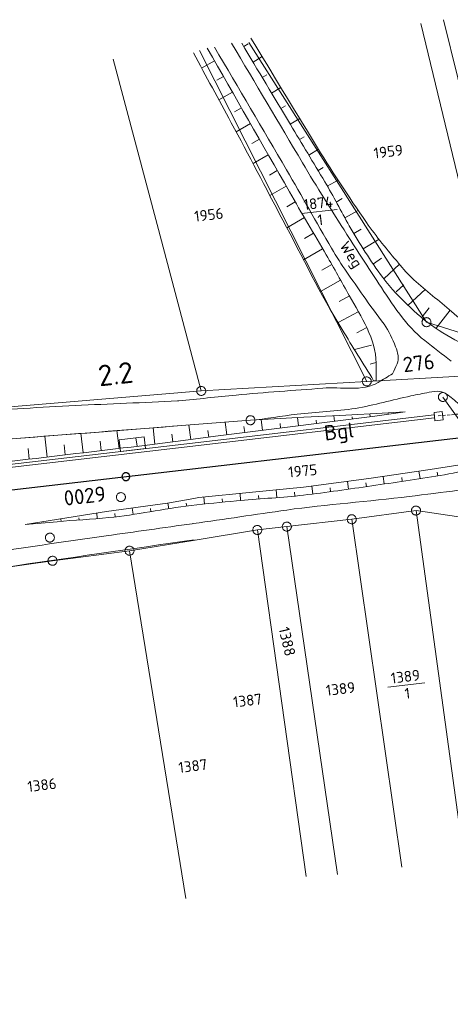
# Model space of a CAD drawing. Header units: metres. Extents: x 3425540 to 3446143, y 5432760 to 5444637.
# Tile 137 of 256: x 3437278 to 3437349, y 5439148 to 5439311. Entities that reach past the tile are written whole.
import ezdxf
from ezdxf.enums import TextEntityAlignment as Align

# ---------------------------------------------------------------- set-up
doc = ezdxf.new("R2010")
doc.units = ezdxf.units.M
doc.linetypes.add('DASHED', pattern=[0.75, 0.5, -0.25])
for name, color, linetype, lineweight in [('B_Bestand', 9, 'Continuous', 18), ('B_Böschung', 9, 'Continuous', 18), ('B_Flurgrenzen', 9, 'Continuous', 18), ('B_Gleisachse', 9, 'Continuous', 25), ('B_Kilometrierung', 9, 'Continuous', 25), ('Bestand_Neu_Strecke 3433', 9, 'Continuous', 18), ('Bestand_Neu_Strecke 3443', 9, 'Continuous', 18)]:
    doc.layers.add(name, color=color, linetype=linetype, lineweight=lineweight)
doc.styles.get("Standard").update_dxf_attribs({"font": 'isocpeur.ttf'})

msp = doc.modelspace()

# ---------------------------------------------------------------- linework, layer by layer
at = {"layer": 'B_Bestand'}
msp.add_lwpolyline([(3437295.45, 5439232.19), (3437295.43, 5439232.28), (3437295.41, 5439232.37), (3437295.37, 5439232.46), (3437295.32, 5439232.53), (3437295.25, 5439232.6), (3437295.19, 5439232.67), (3437295.11, 5439232.73), (3437295.03, 5439232.77), (3437294.94, 5439232.81), (3437294.85, 5439232.83), (3437294.76, 5439232.84), (3437294.67, 5439232.84), (3437294.57, 5439232.83), (3437294.48, 5439232.81), (3437294.4, 5439232.78), (3437294.31, 5439232.74), (3437294.23, 5439232.68), (3437294.16, 5439232.62), (3437294.11, 5439232.54), (3437294.06, 5439232.46), (3437294.01, 5439232.38), (3437293.98, 5439232.29), (3437293.96, 5439232.19), (3437293.96, 5439232.1), (3437293.96, 5439232.01), (3437293.98, 5439231.92), (3437294.01, 5439231.83), (3437294.05, 5439231.74), (3437294.1, 5439231.66), (3437294.16, 5439231.59), (3437294.23, 5439231.52), (3437294.3, 5439231.47), (3437294.38, 5439231.42), (3437294.47, 5439231.39), (3437294.56, 5439231.37), (3437294.65, 5439231.35), (3437294.75, 5439231.35), (3437294.84, 5439231.37), (3437294.93, 5439231.39), (3437295.02, 5439231.42), (3437295.1, 5439231.46), (3437295.18, 5439231.52), (3437295.25, 5439231.58), (3437295.31, 5439231.65), (3437295.36, 5439231.74), (3437295.4, 5439231.82), (3437295.43, 5439231.9), (3437295.45, 5439232), (3437295.46, 5439232.09), (3437295.45, 5439232.19)], dxfattribs=at)
for points, knots in [([(3437349.49, 5439254.68), (3437348.03, 5439255.81), (3437346.57, 5439256.95), (3437345.11, 5439258.08), (3437341.92, 5439260.56), (3437339.74, 5439264.15), (3437337.5, 5439267.52), (3437335.7, 5439270.23), (3437333.91, 5439272.93), (3437332.19, 5439275.69), (3437329.72, 5439279.64), (3437327.19, 5439283.57), (3437324.82, 5439287.58), (3437320.91, 5439294.19), (3437317, 5439300.8), (3437313.08, 5439307.41)], [0, 0, 0, 0, 0.086096, 0.086096, 0.086096, 0.274206, 0.274206, 0.274206, 0.425382, 0.425382, 0.425382, 0.642533, 0.642533, 0.642533, 1, 1, 1, 1]), ([(3437339.77, 5439252.57), (3437340.02, 5439253.11), (3437340.27, 5439253.65), (3437340.51, 5439254.19), (3437340.91, 5439255.06), (3437340.63, 5439256.15), (3437340.28, 5439257.05), (3437339.75, 5439258.36), (3437339.18, 5439259.63), (3437338.37, 5439260.78), (3437337.24, 5439262.39), (3437336, 5439263.91), (3437334.89, 5439265.53), (3437333.11, 5439268.13), (3437331.25, 5439270.68), (3437329.65, 5439273.39), (3437327.11, 5439277.69), (3437324.73, 5439282.08), (3437322.2, 5439286.39), (3437318.21, 5439293.18), (3437314.22, 5439299.98), (3437310.23, 5439306.77)], [0, 0, 0, 0, 0.028441, 0.028441, 0.028441, 0.074063, 0.074063, 0.074063, 0.140704, 0.140704, 0.140704, 0.234653, 0.234653, 0.234653, 0.384898, 0.384898, 0.384898, 0.623605, 0.623605, 0.623605, 1, 1, 1, 1]), ([(3437339.77, 5439252.57), (3437338.98, 5439252.09), (3437338.18, 5439251.61), (3437337.39, 5439251.14), (3437334.75, 5439249.55), (3437331.26, 5439250.43), (3437328.19, 5439250.18), (3437323.4, 5439249.79), (3437318.6, 5439249.51), (3437313.81, 5439249.02), (3437310.64, 5439248.71), (3437307.46, 5439248.39), (3437304.29, 5439248.07)], [0, 0, 0, 0, 0.077178, 0.077178, 0.077178, 0.333911, 0.333911, 0.333911, 0.734267, 0.734267, 0.734267, 1, 1, 1, 1]), ([(3437304.77, 5439243.97), (3437308.58, 5439244.27), (3437312.39, 5439244.56), (3437316.2, 5439244.86), (3437318.79, 5439245.06), (3437321.36, 5439245.54), (3437323.94, 5439245.85), (3437327.16, 5439246.24), (3437330.42, 5439246.3), (3437333.62, 5439246.83), (3437336.72, 5439247.34), (3437339.74, 5439248.24), (3437342.8, 5439248.89), (3437343.82, 5439249.11), (3437344.83, 5439249.31), (3437345.85, 5439249.5), (3437346.43, 5439249.62), (3437347.04, 5439249.71), (3437347.62, 5439249.63), (3437348.42, 5439249.5), (3437349.09, 5439248.94), (3437349.75, 5439248.41), (3437350.48, 5439247.81), (3437351.18, 5439247.27), (3437351.7, 5439246.52), (3437353.06, 5439244.55), (3437354.3, 5439242.55), (3437355.47, 5439240.49), (3437357.16, 5439237.53), (3437358.94, 5439234.63), (3437360.39, 5439231.55), (3437361.8, 5439228.58), (3437363.11, 5439225.56), (3437364.41, 5439222.54), (3437366.13, 5439218.55), (3437367.82, 5439214.55), (3437369.47, 5439210.53), (3437372.16, 5439203.94), (3437374.87, 5439197.33), (3437376.76, 5439190.48), (3437378.24, 5439185.09), (3437379.72, 5439179.71), (3437381.21, 5439174.33)], [0, 0, 0, 0, 0.090453, 0.090453, 0.090453, 0.151997, 0.151997, 0.151997, 0.228782, 0.228782, 0.228782, 0.303028, 0.303028, 0.303028, 0.327534, 0.327534, 0.327534, 0.341499, 0.341499, 0.341499, 0.360874, 0.360874, 0.360874, 0.382287, 0.382287, 0.382287, 0.43843, 0.43843, 0.43843, 0.518872, 0.518872, 0.518872, 0.596761, 0.596761, 0.596761, 0.699521, 0.699521, 0.699521, 0.86787, 0.86787, 0.86787, 1, 1, 1, 1]), ([(3436701.59, 5439177.77), (3436706.65, 5439178.29), (3436711.71, 5439178.81), (3436716.77, 5439179.34), (3436724.44, 5439180.13), (3436732.11, 5439180.93), (3436739.79, 5439181.74), (3436746.61, 5439182.46), (3436753.37, 5439183.72), (3436760.19, 5439184.47), (3436764.35, 5439184.92), (3436768.53, 5439185.26), (3436772.7, 5439185.72), (3436778.63, 5439186.38), (3436784.56, 5439187.04), (3436790.48, 5439187.71), (3436794.77, 5439188.19), (3436799.07, 5439188.67), (3436803.35, 5439189.17), (3436807.3, 5439189.63), (3436811.24, 5439190.18), (3436815.18, 5439190.74), (3436819.75, 5439191.39), (3436824.31, 5439192.08), (3436828.89, 5439192.73), (3436835.66, 5439193.69), (3436842.45, 5439194.62), (3436849.23, 5439195.55), (3436855.53, 5439196.41), (3436861.87, 5439197.04), (3436868.17, 5439197.96), (3436874.28, 5439198.85), (3436880.37, 5439199.94), (3436886.48, 5439200.89), (3436893.12, 5439201.91), (3436899.77, 5439202.95), (3436906.42, 5439203.91), (3436911.34, 5439204.62), (3436916.25, 5439205.28), (3436921.18, 5439205.9), (3436925.99, 5439206.5), (3436930.8, 5439207.09), (3436935.62, 5439207.68), (3436941.16, 5439208.35), (3436946.7, 5439209.04), (3436952.25, 5439209.67), (3436956.56, 5439210.15), (3436960.88, 5439210.56), (3436965.19, 5439211.02), (3436969.69, 5439211.5), (3436974.19, 5439212), (3436978.69, 5439212.48), (3436983.78, 5439213.03), (3436988.88, 5439213.5), (3436993.97, 5439214.06), (3436998.18, 5439214.51), (3437002.38, 5439215.01), (3437006.59, 5439215.51), (3437012.38, 5439216.2), (3437018.17, 5439216.89), (3437023.96, 5439217.6), (3437028.46, 5439218.16), (3437032.96, 5439218.72), (3437037.46, 5439219.28), (3437043.03, 5439219.97), (3437048.59, 5439220.67), (3437054.16, 5439221.36), (3437060.37, 5439222.14), (3437066.58, 5439222.8), (3437072.79, 5439223.56), (3437077.47, 5439224.14), (3437082.13, 5439224.87), (3437086.81, 5439225.45), (3437092.23, 5439226.12), (3437097.66, 5439226.77), (3437103.09, 5439227.42), (3437109.01, 5439228.13), (3437114.95, 5439228.8), (3437120.87, 5439229.52), (3437125.31, 5439230.06), (3437129.73, 5439230.72), (3437134.16, 5439231.3), (3437141.12, 5439232.2), (3437148.1, 5439232.85), (3437155.05, 5439233.8), (3437162.05, 5439234.76), (3437169.02, 5439235.89), (3437175.98, 5439237.05), (3437183.62, 5439238.32), (3437191.26, 5439239.62), (3437198.9, 5439240.92), (3437201.64, 5439241.39), (3437204.37, 5439241.95), (3437207.13, 5439242.38), (3437210.49, 5439242.9), (3437213.89, 5439243.05), (3437217.28, 5439243.32), (3437220.73, 5439243.59), (3437224.18, 5439243.86), (3437227.64, 5439244.05), (3437233.13, 5439244.36), (3437238.64, 5439244.02), (3437244.13, 5439244.37), (3437252.78, 5439244.91), (3437261.42, 5439245.69), (3437270.08, 5439246.25), (3437275.76, 5439246.61), (3437281.44, 5439247.04), (3437287.13, 5439247.3), (3437292.8, 5439247.55), (3437298.46, 5439247.8), (3437304.12, 5439248.05)], [0, 0, 0, 0, 0.025133, 0.025133, 0.025133, 0.063269, 0.063269, 0.063269, 0.097186, 0.097186, 0.097186, 0.117895, 0.117895, 0.117895, 0.147386, 0.147386, 0.147386, 0.168728, 0.168728, 0.168728, 0.188381, 0.188381, 0.188381, 0.211204, 0.211204, 0.211204, 0.245041, 0.245041, 0.245041, 0.276498, 0.276498, 0.276498, 0.307052, 0.307052, 0.307052, 0.34029, 0.34029, 0.34029, 0.36482, 0.36482, 0.36482, 0.38879, 0.38879, 0.38879, 0.416399, 0.416399, 0.416399, 0.437835, 0.437835, 0.437835, 0.460206, 0.460206, 0.460206, 0.485508, 0.485508, 0.485508, 0.506441, 0.506441, 0.506441, 0.535268, 0.535268, 0.535268, 0.557678, 0.557678, 0.557678, 0.585416, 0.585416, 0.585416, 0.616319, 0.616319, 0.616319, 0.639628, 0.639628, 0.639628, 0.666644, 0.666644, 0.666644, 0.696155, 0.696155, 0.696155, 0.718246, 0.718246, 0.718246, 0.752911, 0.752911, 0.752911, 0.787803, 0.787803, 0.787803, 0.826098, 0.826098, 0.826098, 0.839875, 0.839875, 0.839875, 0.856671, 0.856671, 0.856671, 0.873781, 0.873781, 0.873781, 0.90095, 0.90095, 0.90095, 0.943819, 0.943819, 0.943819, 0.971972, 0.971972, 0.971972, 1, 1, 1, 1]), ([(3437359.01, 5439234.28), (3437353.51, 5439233.59), (3437348.01, 5439232.89), (3437342.51, 5439232.2), (3437335.76, 5439231.34), (3437328.95, 5439230.92), (3437322.21, 5439229.95), (3437317.04, 5439229.2), (3437311.87, 5439228.45), (3437306.7, 5439227.7)], [0, 0, 0, 0, 0.315311, 0.315311, 0.315311, 0.702787, 0.702787, 0.702787, 1, 1, 1, 1]), ([(3436720.78, 5439147.92), (3436724.51, 5439148.39), (3436728.24, 5439148.85), (3436731.97, 5439149.32), (3436738.07, 5439150.08), (3436744.21, 5439150.58), (3436750.32, 5439151.21), (3436756.1, 5439151.81), (3436761.87, 5439152.39), (3436767.64, 5439153.02), (3436776.78, 5439154.02), (3436785.88, 5439155.37), (3436794.99, 5439156.63), (3436802.09, 5439157.6), (3436809.18, 5439158.58), (3436816.27, 5439159.56), (3436822.13, 5439160.36), (3436827.99, 5439161.17), (3436833.85, 5439161.97), (3436842.26, 5439163.13), (3436850.7, 5439164.13), (3436859.13, 5439165.15), (3436862.6, 5439165.57), (3436866.09, 5439165.72), (3436869.55, 5439166.18), (3436880.21, 5439167.61), (3436890.81, 5439169.34), (3436901.4, 5439171.18), (3436910.1, 5439172.68), (3436918.8, 5439174.27), (3436927.51, 5439175.74), (3436936.03, 5439177.19), (3436944.56, 5439178.62), (3436953.1, 5439180.05), (3436966.06, 5439182.23), (3436979.02, 5439184.38), (3436991.99, 5439186.5), (3436999.27, 5439187.69), (3437006.58, 5439188.69), (3437013.88, 5439189.69), (3437019.72, 5439190.49), (3437025.56, 5439191.22), (3437031.42, 5439191.83), (3437036.12, 5439192.32), (3437040.85, 5439192.58), (3437045.55, 5439193.04), (3437047.61, 5439193.24), (3437049.67, 5439193.46), (3437051.73, 5439193.72), (3437055.44, 5439194.2), (3437059.13, 5439194.86), (3437062.84, 5439195.36), (3437066.88, 5439195.89), (3437070.95, 5439196.28), (3437074.99, 5439196.82), (3437083.47, 5439197.97), (3437091.89, 5439199.58), (3437100.37, 5439200.7), (3437110.44, 5439202.03), (3437120.52, 5439203.28), (3437130.61, 5439204.41), (3437142.6, 5439205.74), (3437154.61, 5439206.94), (3437166.59, 5439208.27), (3437173.23, 5439209.01), (3437179.87, 5439209.74), (3437186.5, 5439210.6), (3437194.71, 5439211.67), (3437202.9, 5439212.93), (3437211.11, 5439214.04), (3437218, 5439214.97), (3437224.9, 5439215.85), (3437231.78, 5439216.8), (3437239.39, 5439217.85), (3437246.99, 5439218.96), (3437254.59, 5439220.07), (3437267.16, 5439221.91), (3437279.7, 5439223.92), (3437292.28, 5439225.68), (3437297.03, 5439226.35), (3437301.78, 5439227.01), (3437306.53, 5439227.68)], [0, 0, 0, 0, 0.019074, 0.019074, 0.019074, 0.050277, 0.050277, 0.050277, 0.079727, 0.079727, 0.079727, 0.126381, 0.126381, 0.126381, 0.162711, 0.162711, 0.162711, 0.192716, 0.192716, 0.192716, 0.235806, 0.235806, 0.235806, 0.253524, 0.253524, 0.253524, 0.308036, 0.308036, 0.308036, 0.352859, 0.352859, 0.352859, 0.396746, 0.396746, 0.396746, 0.463429, 0.463429, 0.463429, 0.500834, 0.500834, 0.500834, 0.530716, 0.530716, 0.530716, 0.554702, 0.554702, 0.554702, 0.565208, 0.565208, 0.565208, 0.584208, 0.584208, 0.584208, 0.604904, 0.604904, 0.604904, 0.648324, 0.648324, 0.648324, 0.699854, 0.699854, 0.699854, 0.761057, 0.761057, 0.761057, 0.794946, 0.794946, 0.794946, 0.836968, 0.836968, 0.836968, 0.872248, 0.872248, 0.872248, 0.91121, 0.91121, 0.91121, 0.97565, 0.97565, 0.97565, 1, 1, 1, 1]), ([(3437090.62, 5439196.58), (3437095.51, 5439197.3), (3437100.39, 5439198.02), (3437105.27, 5439198.74), (3437111.83, 5439199.7), (3437118.41, 5439200.5), (3437125, 5439201.24), (3437132.41, 5439202.07), (3437139.82, 5439202.82), (3437147.23, 5439203.65), (3437155.75, 5439204.61), (3437164.27, 5439205.57), (3437172.78, 5439206.57), (3437179.1, 5439207.31), (3437185.42, 5439208.07), (3437191.74, 5439208.9), (3437202.56, 5439210.31), (3437213.37, 5439211.79), (3437224.18, 5439213.29), (3437241.24, 5439215.64), (3437258.29, 5439217.96), (3437275.33, 5439220.43), (3437285.84, 5439221.96), (3437296.34, 5439223.49), (3437306.85, 5439225.02)], [0, 0, 0, 0, 0.067883, 0.067883, 0.067883, 0.159071, 0.159071, 0.159071, 0.261593, 0.261593, 0.261593, 0.379494, 0.379494, 0.379494, 0.467054, 0.467054, 0.467054, 0.617181, 0.617181, 0.617181, 0.853952, 0.853952, 0.853952, 1, 1, 1, 1])]:
    msp.add_open_spline(points, degree=3, knots=knots, dxfattribs=at)
for points in [[(3437304.29, 5439248.07), (3437304.22, 5439248.06), (3437304.15, 5439248.05), (3437304.08, 5439248.05)], [(3437256.06, 5439240.17), (3437272.3, 5439241.44), (3437288.53, 5439242.7), (3437304.77, 5439243.97)], [(3437306.7, 5439227.7), (3437306.64, 5439227.7), (3437306.59, 5439227.69), (3437306.53, 5439227.68)]]:
    msp.add_open_spline(points, degree=3, dxfattribs=at)
at = {"layer": 'B_Böschung'}
for p, q in [((3437315.08, 5439306.86), (3437315.82, 5439307.31)), ((3437310.24, 5439304.52), (3437308.1, 5439303.31)), ((3437316.62, 5439304.29), (3437318.13, 5439305.2)), ((3437318.16, 5439301.72), (3437318.92, 5439302.17)), ((3437311.72, 5439301.92), (3437310.63, 5439301.29)), ((3437313.21, 5439299.31), (3437310.96, 5439298.03)), ((3437319.71, 5439299.15), (3437321.24, 5439300.07)), ((3437314.7, 5439296.71), (3437313.54, 5439296.05)), ((3437321.25, 5439296.57), (3437322.02, 5439297.04)), ((3437316.19, 5439294.1), (3437313.8, 5439292.74)), ((3437322.79, 5439294), (3437324.36, 5439294.94)), ((3437317.68, 5439291.5), (3437316.44, 5439290.8)), ((3437324.33, 5439291.43), (3437325.12, 5439291.9)), ((3437325.88, 5439288.85), (3437327.49, 5439289.82)), ((3437319.16, 5439288.89), (3437316.62, 5439287.44)), ((3437320.65, 5439286.29), (3437319.34, 5439285.54)), ((3437327.42, 5439286.28), (3437328.26, 5439286.78)), ((3437328.94, 5439283.69), (3437330.73, 5439284.69)), ((3437322.14, 5439283.68), (3437319.43, 5439282.13)), ((3437323.64, 5439281.09), (3437322.24, 5439280.27)), ((3437330.39, 5439281.07), (3437331.4, 5439281.63)), ((3437331.85, 5439278.45), (3437334.08, 5439279.69)), ((3437325.15, 5439278.49), (3437322.23, 5439276.8)), ((3437333.35, 5439275.85), (3437334.54, 5439276.57)), ((3437326.66, 5439275.9), (3437325.14, 5439275.01)), ((3437334.91, 5439273.29), (3437337.52, 5439274.9)), ((3437328.17, 5439273.31), (3437325, 5439271.46)), ((3437336.59, 5439270.8), (3437337.93, 5439271.76)), ((3437329.67, 5439270.71), (3437328.03, 5439269.78)), ((3437338.32, 5439268.35), (3437340.91, 5439270.74)), ((3437331.14, 5439268.1), (3437327.8, 5439266.22)), ((3437340.35, 5439266.15), (3437341.64, 5439267.33)), ((3437342.38, 5439263.94), (3437345.15, 5439266.57)), ((3437332.61, 5439265.48), (3437330.92, 5439264.56)), ((3437334.05, 5439262.85), (3437330.73, 5439261.05)), ((3437344.67, 5439262), (3437345.86, 5439263.5)), ((3437347.01, 5439260.13), (3437349.31, 5439263.12)), ((3437335.49, 5439260.22), (3437333.86, 5439259.38)), ((3437336.26, 5439257.32), (3437333.44, 5439256.59)), ((3437337.01, 5439254.42), (3437336.05, 5439254.16)), ((3437337.03, 5439251.42), (3437336.63, 5439251.42)), ((3437316.2, 5439244.86), (3437325.07, 5439245.37)), ((3437318.22, 5439243.17), (3437318, 5439244.96)), ((3437321.47, 5439243.57), (3437336.81, 5439245.53)), ((3437324.17, 5439243.91), (3437323.99, 5439245.31)), ((3437325.07, 5439245.37), (3437331, 5439245.65)), ((3437327.15, 5439244.29), (3437327.07, 5439244.88)), ((3437330.12, 5439244.68), (3437330, 5439245.61)), ((3437331, 5439245.65), (3437339.02, 5439246.06)), ((3437333.1, 5439245.06), (3437333.05, 5439245.41)), ((3437336.07, 5439245.44), (3437336.01, 5439245.91)), ((3437336.81, 5439245.53), (3437341.84, 5439246.27)), ((3437339.02, 5439246.06), (3437341.84, 5439246.27)), ((3437339.04, 5439245.86), (3437339.03, 5439245.96)), ((3437300.04, 5439243.59), (3437304.77, 5439243.96)), ((3437300.36, 5439240.88), (3437300.04, 5439243.59)), ((3437304.77, 5439243.96), (3437316.2, 5439244.86)), ((3437306.31, 5439241.67), (3437305.99, 5439244.06)), ((3437310.39, 5439242.22), (3437321.47, 5439243.57)), ((3437312.26, 5439242.44), (3437312, 5439244.53)), ((3437315.24, 5439242.81), (3437315.12, 5439243.79)), ((3437321.19, 5439243.53), (3437321.1, 5439244.33)), ((3437282.49, 5439238.75), (3437282.08, 5439242.22)), ((3437288.45, 5439239.46), (3437288.06, 5439242.69)), ((3437294.4, 5439240.17), (3437294.05, 5439243.16)), ((3437297.38, 5439240.53), (3437297.21, 5439241.96)), ((3437303.34, 5439241.28), (3437303.16, 5439242.55)), ((3437305.06, 5439241.51), (3437310.39, 5439242.22)), ((3437309.28, 5439242.07), (3437309.14, 5439243.18)), ((3437279.51, 5439238.4), (3437279.3, 5439240.19)), ((3437285.47, 5439239.11), (3437285.27, 5439240.78)), ((3437291.43, 5439239.82), (3437291.24, 5439241.37)), ((3437300.36, 5439240.88), (3437305.06, 5439241.51)), ((3437346.02, 5439236.68), (3437352.72, 5439237.71)), ((3437324.97, 5439233.75), (3437335.82, 5439235.16)), ((3437335.82, 5439235.16), (3437346.02, 5439236.68)), ((3437338.4, 5439234.28), (3437338.22, 5439235.51)), ((3437341.37, 5439234.72), (3437341.28, 5439235.33)), ((3437344.34, 5439235.17), (3437344.15, 5439236.4)), ((3437347.3, 5439235.64), (3437347.19, 5439236.24)), ((3437316.51, 5439232.9), (3437324.97, 5439233.75)), ((3437326.52, 5439232.62), (3437326.36, 5439233.93)), ((3437329.5, 5439233), (3437329.41, 5439233.66)), ((3437332.47, 5439233.42), (3437332.29, 5439234.7)), ((3437335.44, 5439233.84), (3437335.35, 5439234.46)), ((3437306.21, 5439231.78), (3437307.61, 5439232.05)), ((3437307.61, 5439232.05), (3437316.51, 5439232.9)), ((3437308.6, 5439230.93), (3437308.47, 5439232.13)), ((3437311.58, 5439231.25), (3437311.52, 5439231.83)), ((3437314.57, 5439231.54), (3437314.48, 5439232.71)), ((3437317.56, 5439231.77), (3437317.51, 5439232.39)), ((3437320.55, 5439232.02), (3437320.44, 5439233.3)), ((3437323.54, 5439232.28), (3437323.48, 5439232.94)), ((3437292.33, 5439229.73), (3437302.44, 5439231.07)), ((3437296.72, 5439229.26), (3437296.57, 5439230.29)), ((3437299.69, 5439229.68), (3437299.61, 5439230.19)), ((3437302.44, 5439231.07), (3437306.21, 5439231.78)), ((3437302.66, 5439230.13), (3437302.51, 5439231.09)), ((3437305.62, 5439230.59), (3437305.54, 5439231.12)), ((3437278.81, 5439227.53), (3437292.33, 5439229.73)), ((3437287.78, 5439228.3), (3437287.75, 5439228.64)), ((3437290.77, 5439228.53), (3437290.69, 5439229.47)), ((3437293.75, 5439228.84), (3437293.68, 5439229.37)), ((3437281.8, 5439227.8), (3437281.79, 5439227.91)), ((3437284.79, 5439228.07), (3437284.75, 5439228.5))]:
    msp.add_line(p, q, dxfattribs=at)
for points, knots in [([(3437357.88, 5439255.15), (3437356.18, 5439255.75), (3437354.49, 5439256.36), (3437352.8, 5439256.97), (3437350.92, 5439257.65), (3437349.19, 5439258.65), (3437347.49, 5439259.75), (3437345.76, 5439260.86), (3437344.23, 5439262.15), (3437342.73, 5439263.55), (3437341.07, 5439265.12), (3437339.48, 5439266.71), (3437338.14, 5439268.55), (3437336.12, 5439271.32), (3437334.27, 5439274.15), (3437332.59, 5439277.11), (3437331.21, 5439279.53), (3437329.97, 5439282.02), (3437328.54, 5439284.41), (3437326.64, 5439287.58), (3437324.74, 5439290.75), (3437322.84, 5439293.92), (3437320.14, 5439298.42), (3437317.45, 5439302.91), (3437314.75, 5439307.41)], [0, 0, 0, 0, 0.077422, 0.077422, 0.077422, 0.163506, 0.163506, 0.163506, 0.250997, 0.250997, 0.250997, 0.34851, 0.34851, 0.34851, 0.495063, 0.495063, 0.495063, 0.614858, 0.614858, 0.614858, 0.774215, 0.774215, 0.774215, 1, 1, 1, 1]), ([(3437357.88, 5439255.15), (3437357.45, 5439255.62), (3437357.03, 5439256.1), (3437356.61, 5439256.57), (3437354.51, 5439258.94), (3437351.94, 5439260.84), (3437349.55, 5439262.92), (3437347.5, 5439264.7), (3437345.3, 5439266.31), (3437343.29, 5439268.15), (3437342.36, 5439269), (3437341.56, 5439269.96), (3437340.75, 5439270.93), (3437338.91, 5439273.13), (3437337.07, 5439275.31), (3437335.44, 5439277.67), (3437332.43, 5439282.01), (3437329.54, 5439286.41), (3437326.8, 5439290.91), (3437323.29, 5439296.7), (3437319.77, 5439302.49), (3437316.26, 5439308.28)], [0, 0, 0, 0, 0.02806, 0.02806, 0.02806, 0.167532, 0.167532, 0.167532, 0.287506, 0.287506, 0.287506, 0.342784, 0.342784, 0.342784, 0.468916, 0.468916, 0.468916, 0.701359, 0.701359, 0.701359, 1, 1, 1, 1]), ([(3437336.63, 5439251.42), (3437334.89, 5439254.25), (3437333.14, 5439257.08), (3437331.4, 5439259.9), (3437327.79, 5439265.76), (3437324.8, 5439271.98), (3437321.57, 5439278.06), (3437318.71, 5439283.45), (3437315.91, 5439288.88), (3437313.01, 5439294.24), (3437310.92, 5439298.1), (3437308.83, 5439301.96), (3437306.74, 5439305.82)], [0, 0, 0, 0, 0.160571, 0.160571, 0.160571, 0.493168, 0.493168, 0.493168, 0.787975, 0.787975, 0.787975, 1, 1, 1, 1]), ([(3437337.03, 5439251.42), (3437337.03, 5439252.4), (3437337.03, 5439253.37), (3437337.03, 5439254.35), (3437337.03, 5439258.36), (3437334.54, 5439262.02), (3437332.59, 5439265.53), (3437331.33, 5439267.79), (3437330.08, 5439270.04), (3437328.78, 5439272.28), (3437326.75, 5439275.77), (3437324.68, 5439279.24), (3437322.68, 5439282.74), (3437318.13, 5439290.7), (3437313.59, 5439298.66), (3437309.04, 5439306.61)], [0, 0, 0, 0, 0.0471, 0.0471, 0.0471, 0.240155, 0.240155, 0.240155, 0.364377, 0.364377, 0.364377, 0.55884, 0.55884, 0.55884, 1, 1, 1, 1]), ([(3436847.24, 5439191.37), (3436851.02, 5439191.89), (3436854.79, 5439192.4), (3436858.57, 5439192.92), (3436867.89, 5439194.19), (3436877.27, 5439194.95), (3436886.62, 5439196.06), (3436890.18, 5439196.49), (3436893.74, 5439196.91), (3436897.3, 5439197.34), (3436905.35, 5439198.32), (3436913.4, 5439199.3), (3436921.44, 5439200.31), (3436928.86, 5439201.25), (3436936.28, 5439202.2), (3436943.7, 5439203.15), (3436947.42, 5439203.63), (3436951.13, 5439204.11), (3436954.85, 5439204.59), (3436960.24, 5439205.28), (3436965.64, 5439205.86), (3436971.02, 5439206.55), (3436975.15, 5439207.08), (3436979.28, 5439207.64), (3436983.4, 5439208.21), (3436989.45, 5439209.05), (3436995.5, 5439209.94), (3437001.56, 5439210.77), (3437006.96, 5439211.51), (3437012.37, 5439212.24), (3437017.77, 5439212.96), (3437030.88, 5439214.71), (3437043.98, 5439216.51), (3437057.11, 5439218.05), (3437070.45, 5439219.62), (3437083.8, 5439221.02), (3437097.14, 5439222.53), (3437116.92, 5439224.76), (3437136.69, 5439227), (3437156.45, 5439229.32), (3437165.12, 5439230.34), (3437173.71, 5439231.98), (3437182.38, 5439233.06), (3437187.26, 5439233.67), (3437192.15, 5439234.26), (3437197.03, 5439234.84), (3437200.05, 5439235.21), (3437203.07, 5439235.59), (3437206.1, 5439235.91), (3437222.73, 5439237.66), (3437239.4, 5439238.87), (3437256.07, 5439240.17), (3437270.73, 5439241.31), (3437285.39, 5439242.45), (3437300.04, 5439243.59)], [0, 0, 0, 0, 0.025072, 0.025072, 0.025072, 0.08699, 0.08699, 0.08699, 0.1106, 0.1106, 0.1106, 0.163933, 0.163933, 0.163933, 0.213158, 0.213158, 0.213158, 0.237832, 0.237832, 0.237832, 0.273559, 0.273559, 0.273559, 0.300946, 0.300946, 0.300946, 0.341169, 0.341169, 0.341169, 0.377069, 0.377069, 0.377069, 0.464067, 0.464067, 0.464067, 0.552435, 0.552435, 0.552435, 0.683381, 0.683381, 0.683381, 0.740833, 0.740833, 0.740833, 0.77322, 0.77322, 0.77322, 0.793234, 0.793234, 0.793234, 0.903251, 0.903251, 0.903251, 1, 1, 1, 1]), ([(3436847.62, 5439188.43), (3436852.29, 5439189.06), (3436856.97, 5439189.69), (3436861.64, 5439190.31), (3436864.51, 5439190.7), (3436867.39, 5439190.96), (3436870.26, 5439191.28), (3436875.02, 5439191.82), (3436879.77, 5439192.35), (3436884.52, 5439192.88), (3436888.61, 5439193.33), (3436892.71, 5439193.67), (3436896.8, 5439194.1), (3436903.19, 5439194.75), (3436909.58, 5439195.42), (3436915.97, 5439196.09), (3436920.31, 5439196.54), (3436924.65, 5439197.09), (3436929, 5439197.5), (3436936.07, 5439198.16), (3436943.16, 5439198.67), (3436950.23, 5439199.27), (3436953.11, 5439199.52), (3436955.99, 5439199.75), (3436958.86, 5439200.02), (3436964.06, 5439200.51), (3436969.24, 5439201.26), (3436974.43, 5439201.83), (3436978.51, 5439202.28), (3436982.6, 5439202.71), (3436986.68, 5439203.18), (3436990.54, 5439203.62), (3436994.41, 5439204.07), (3436998.27, 5439204.52), (3437002.34, 5439204.98), (3437006.4, 5439205.41), (3437010.46, 5439205.89), (3437013.59, 5439206.27), (3437016.71, 5439206.69), (3437019.84, 5439207.08), (3437028.63, 5439208.17), (3437037.42, 5439209.27), (3437046.22, 5439210.33), (3437049, 5439210.66), (3437051.78, 5439210.97), (3437054.56, 5439211.3), (3437066.77, 5439212.74), (3437078.97, 5439214.29), (3437091.18, 5439215.73), (3437094.55, 5439216.13), (3437097.93, 5439216.45), (3437101.31, 5439216.86), (3437114.7, 5439218.47), (3437128.09, 5439220.12), (3437141.49, 5439221.73), (3437155.58, 5439223.43), (3437169.68, 5439225.12), (3437183.77, 5439226.82), (3437193.22, 5439227.95), (3437202.67, 5439229.06), (3437212.12, 5439230.19), (3437227.51, 5439232.04), (3437242.88, 5439234.04), (3437258.27, 5439235.87), (3437272.3, 5439237.54), (3437286.33, 5439239.21), (3437300.36, 5439240.88)], [0, 0, 0, 0, 0.03103, 0.03103, 0.03103, 0.050075, 0.050075, 0.050075, 0.081548, 0.081548, 0.081548, 0.108627, 0.108627, 0.108627, 0.150904, 0.150904, 0.150904, 0.179664, 0.179664, 0.179664, 0.226402, 0.226402, 0.226402, 0.245415, 0.245415, 0.245415, 0.279791, 0.279791, 0.279791, 0.306829, 0.306829, 0.306829, 0.332442, 0.332442, 0.332442, 0.359352, 0.359352, 0.359352, 0.380084, 0.380084, 0.380084, 0.438398, 0.438398, 0.438398, 0.456828, 0.456828, 0.456828, 0.537756, 0.537756, 0.537756, 0.560106, 0.560106, 0.560106, 0.648912, 0.648912, 0.648912, 0.742344, 0.742344, 0.742344, 0.804984, 0.804984, 0.804984, 0.907004, 0.907004, 0.907004, 1, 1, 1, 1]), ([(3437306.34, 5439230.7), (3437308.86, 5439230.99), (3437311.38, 5439231.24), (3437313.89, 5439231.49), (3437317.36, 5439231.84), (3437320.85, 5439231.95), (3437324.31, 5439232.34), (3437328.08, 5439232.77), (3437331.84, 5439233.32), (3437335.6, 5439233.86), (3437339.38, 5439234.41), (3437343.16, 5439234.98), (3437346.93, 5439235.57), (3437348.85, 5439235.87), (3437350.75, 5439236.27), (3437352.66, 5439236.67), (3437353.07, 5439236.75), (3437353.47, 5439236.89), (3437353.87, 5439237.03), (3437354.49, 5439237.24), (3437355.29, 5439237.37), (3437355.58, 5439237.95), (3437355.66, 5439238.11), (3437355.74, 5439238.27), (3437355.82, 5439238.43)], [0, 0, 0, 0, 0.150429, 0.150429, 0.150429, 0.357451, 0.357451, 0.357451, 0.583217, 0.583217, 0.583217, 0.810186, 0.810186, 0.810186, 0.925667, 0.925667, 0.925667, 0.950857, 0.950857, 0.950857, 0.9892, 0.9892, 0.9892, 1, 1, 1, 1]), ([(3437278.81, 5439227.53), (3437280.58, 5439227.69), (3437282.34, 5439227.85), (3437284.11, 5439228.02), (3437286.97, 5439228.28), (3437289.84, 5439228.41), (3437292.7, 5439228.69), (3437297.27, 5439229.13), (3437301.77, 5439230.17), (3437306.34, 5439230.7)], [0, 0, 0, 0, 0.191919, 0.191919, 0.191919, 0.50263, 0.50263, 0.50263, 1, 1, 1, 1])]:
    msp.add_open_spline(points, degree=3, knots=knots, dxfattribs=at)
at = {"layer": 'B_Flurgrenzen'}
for p, q in [((3437357.31, 5439257.36), (3437344.46, 5439310.72)), ((3437361.8, 5439256.02), (3437348.22, 5439311.33)), ((3437345.4, 5439261.13), (3437315.94, 5439307.57)), ((3437335.49, 5439251.3), (3437307.76, 5439306.22)), ((3437300.92, 5439276.5), (3437293.42, 5439304.76)), ((3437324.67, 5439279.14), (3437330.56, 5439279.84)), ((3437308.03, 5439249.71), (3437300.92, 5439276.5)), ((3437357.31, 5439257.36), (3437345.4, 5439261.13)), ((3437335.49, 5439251.3), (3437351.04, 5439252.15)), ((3437308.03, 5439249.71), (3437335.49, 5439251.3)), ((3437243.33, 5439244.38), (3437304.13, 5439249.39)), ((3437304.13, 5439249.39), (3437308.03, 5439249.71)), ((3437348.12, 5439248.71), (3437357.73, 5439235.25)), ((3437333, 5439228.42), (3437343.66, 5439229.87)), ((3437343.66, 5439229.87), (3437353.44, 5439228.42)), ((3437351.65, 5439171.71), (3437343.66, 5439229.87)), ((3437317.34, 5439226.64), (3437322.23, 5439227.2)), ((3437322.23, 5439227.2), (3437333, 5439228.42)), ((3437330.66, 5439169.49), (3437322.23, 5439227.2)), ((3437341.32, 5439170.71), (3437333, 5439228.42)), ((3437307.02, 5439224.97), (3437317.34, 5439226.64)), ((3437325.44, 5439169.16), (3437317.34, 5439226.64)), ((3437296.13, 5439223.2), (3437307.02, 5439224.97)), ((3437283.36, 5439221.53), (3437296.13, 5439223.2)), ((3437305.45, 5439165.49), (3437296.13, 5439223.2)), ((3437255.57, 5439217.55), (3437283.36, 5439221.53)), ((3437339, 5439200.56), (3437345.11, 5439201.29))]:
    msp.add_line(p, q, dxfattribs=at)
for points in [[(3437346.04, 5439260.74), (3437346.08, 5439260.83), (3437346.11, 5439260.91), (3437346.14, 5439261.01), (3437346.14, 5439261.1), (3437346.14, 5439261.19), (3437346.13, 5439261.29), (3437346.11, 5439261.38), (3437346.07, 5439261.46), (3437346.02, 5439261.55), (3437345.96, 5439261.62), (3437345.9, 5439261.68), (3437345.82, 5439261.74), (3437345.74, 5439261.79), (3437345.65, 5439261.83), (3437345.56, 5439261.85), (3437345.47, 5439261.87), (3437345.38, 5439261.88), (3437345.28, 5439261.87), (3437345.2, 5439261.85), (3437345.11, 5439261.81), (3437345.02, 5439261.77), (3437344.94, 5439261.72), (3437344.87, 5439261.66), (3437344.81, 5439261.59), (3437344.75, 5439261.51), (3437344.71, 5439261.43), (3437344.68, 5439261.34), (3437344.66, 5439261.25), (3437344.65, 5439261.16), (3437344.66, 5439261.06), (3437344.67, 5439260.97), (3437344.69, 5439260.88), (3437344.73, 5439260.79), (3437344.77, 5439260.71), (3437344.84, 5439260.64), (3437344.9, 5439260.57), (3437344.97, 5439260.51), (3437345.06, 5439260.47), (3437345.14, 5439260.43), (3437345.23, 5439260.4), (3437345.32, 5439260.38), (3437345.42, 5439260.38), (3437345.51, 5439260.39), (3437345.6, 5439260.41), (3437345.69, 5439260.44), (3437345.77, 5439260.48), (3437345.85, 5439260.53), (3437345.93, 5439260.6), (3437345.99, 5439260.67), (3437346.04, 5439260.74)], [(3437336.13, 5439250.91), (3437336.18, 5439251), (3437336.21, 5439251.08), (3437336.23, 5439251.18), (3437336.24, 5439251.27), (3437336.23, 5439251.36), (3437336.22, 5439251.46), (3437336.2, 5439251.55), (3437336.16, 5439251.63), (3437336.11, 5439251.72), (3437336.05, 5439251.79), (3437335.99, 5439251.85), (3437335.91, 5439251.91), (3437335.83, 5439251.96), (3437335.74, 5439252), (3437335.65, 5439252.02), (3437335.56, 5439252.04), (3437335.47, 5439252.04), (3437335.38, 5439252.04), (3437335.29, 5439252.02), (3437335.2, 5439251.98), (3437335.11, 5439251.94), (3437335.03, 5439251.89), (3437334.96, 5439251.83), (3437334.9, 5439251.76), (3437334.84, 5439251.68), (3437334.8, 5439251.6), (3437334.77, 5439251.51), (3437334.75, 5439251.42), (3437334.74, 5439251.32), (3437334.75, 5439251.23), (3437334.76, 5439251.13), (3437334.78, 5439251.05), (3437334.82, 5439250.96), (3437334.87, 5439250.88), (3437334.93, 5439250.81), (3437334.99, 5439250.74), (3437335.07, 5439250.68), (3437335.15, 5439250.63), (3437335.23, 5439250.6), (3437335.32, 5439250.57), (3437335.41, 5439250.55), (3437335.51, 5439250.55), (3437335.6, 5439250.55), (3437335.69, 5439250.58), (3437335.78, 5439250.61), (3437335.87, 5439250.65), (3437335.94, 5439250.7), (3437336.02, 5439250.77), (3437336.08, 5439250.83), (3437336.13, 5439250.91)], [(3437308.67, 5439249.33), (3437308.71, 5439249.41), (3437308.74, 5439249.5), (3437308.77, 5439249.59), (3437308.77, 5439249.69), (3437308.77, 5439249.78), (3437308.76, 5439249.88), (3437308.73, 5439249.97), (3437308.7, 5439250.05), (3437308.65, 5439250.13), (3437308.59, 5439250.2), (3437308.52, 5439250.27), (3437308.45, 5439250.33), (3437308.37, 5439250.38), (3437308.28, 5439250.42), (3437308.19, 5439250.44), (3437308.1, 5439250.46), (3437308.01, 5439250.46), (3437307.91, 5439250.46), (3437307.82, 5439250.43), (3437307.73, 5439250.4), (3437307.65, 5439250.36), (3437307.57, 5439250.31), (3437307.5, 5439250.24), (3437307.44, 5439250.18), (3437307.38, 5439250.1), (3437307.34, 5439250.02), (3437307.31, 5439249.93), (3437307.29, 5439249.83), (3437307.28, 5439249.74), (3437307.28, 5439249.65), (3437307.3, 5439249.55), (3437307.32, 5439249.46), (3437307.36, 5439249.38), (3437307.4, 5439249.3), (3437307.46, 5439249.22), (3437307.53, 5439249.16), (3437307.6, 5439249.1), (3437307.68, 5439249.05), (3437307.77, 5439249.01), (3437307.86, 5439248.99), (3437307.95, 5439248.97), (3437308.05, 5439248.97), (3437308.14, 5439248.97), (3437308.23, 5439248.99), (3437308.32, 5439249.03), (3437308.4, 5439249.07), (3437308.48, 5439249.12), (3437308.56, 5439249.18), (3437308.62, 5439249.25), (3437308.67, 5439249.33)], [(3437348.3, 5439247.98), (3437348.39, 5439248.01), (3437348.47, 5439248.05), (3437348.55, 5439248.1), (3437348.62, 5439248.16), (3437348.68, 5439248.23), (3437348.75, 5439248.31), (3437348.79, 5439248.39), (3437348.83, 5439248.47), (3437348.85, 5439248.56), (3437348.86, 5439248.66), (3437348.86, 5439248.75), (3437348.85, 5439248.84), (3437348.83, 5439248.94), (3437348.79, 5439249.02), (3437348.75, 5439249.1), (3437348.7, 5439249.18), (3437348.63, 5439249.25), (3437348.56, 5439249.31), (3437348.48, 5439249.36), (3437348.39, 5439249.4), (3437348.31, 5439249.43), (3437348.22, 5439249.45), (3437348.12, 5439249.46), (3437348.03, 5439249.45), (3437347.93, 5439249.44), (3437347.84, 5439249.41), (3437347.76, 5439249.37), (3437347.68, 5439249.32), (3437347.61, 5439249.26), (3437347.55, 5439249.19), (3437347.49, 5439249.11), (3437347.44, 5439249.03), (3437347.41, 5439248.95), (3437347.38, 5439248.86), (3437347.37, 5439248.76), (3437347.37, 5439248.67), (3437347.38, 5439248.58), (3437347.4, 5439248.48), (3437347.44, 5439248.4), (3437347.48, 5439248.32), (3437347.53, 5439248.24), (3437347.6, 5439248.17), (3437347.67, 5439248.11), (3437347.75, 5439248.06), (3437347.84, 5439248.02), (3437347.92, 5439247.99), (3437348.01, 5439247.97), (3437348.11, 5439247.96), (3437348.2, 5439247.96), (3437348.3, 5439247.98)], [(3437316.38, 5439244.13), (3437316.47, 5439244.16), (3437316.55, 5439244.2), (3437316.64, 5439244.25), (3437316.71, 5439244.31), (3437316.77, 5439244.38), (3437316.83, 5439244.46), (3437316.88, 5439244.54), (3437316.91, 5439244.62), (3437316.94, 5439244.72), (3437316.94, 5439244.81), (3437316.95, 5439244.9), (3437316.93, 5439245), (3437316.91, 5439245.09), (3437316.88, 5439245.18), (3437316.83, 5439245.26), (3437316.78, 5439245.34), (3437316.72, 5439245.4), (3437316.65, 5439245.47), (3437316.57, 5439245.51), (3437316.48, 5439245.55), (3437316.39, 5439245.58), (3437316.3, 5439245.6), (3437316.2, 5439245.61), (3437316.11, 5439245.61), (3437316.02, 5439245.59), (3437315.93, 5439245.56), (3437315.85, 5439245.52), (3437315.76, 5439245.47), (3437315.69, 5439245.41), (3437315.63, 5439245.34), (3437315.57, 5439245.26), (3437315.52, 5439245.19), (3437315.49, 5439245.1), (3437315.47, 5439245.01), (3437315.46, 5439244.91), (3437315.46, 5439244.82), (3437315.47, 5439244.73), (3437315.49, 5439244.64), (3437315.52, 5439244.55), (3437315.57, 5439244.47), (3437315.62, 5439244.39), (3437315.69, 5439244.32), (3437315.76, 5439244.26), (3437315.83, 5439244.21), (3437315.92, 5439244.17), (3437316.01, 5439244.14), (3437316.1, 5439244.12), (3437316.2, 5439244.11), (3437316.29, 5439244.12), (3437316.38, 5439244.13)], [(3437344.4, 5439229.7), (3437344.41, 5439229.8), (3437344.41, 5439229.89), (3437344.4, 5439229.99), (3437344.38, 5439230.08), (3437344.35, 5439230.16), (3437344.3, 5439230.25), (3437344.25, 5439230.33), (3437344.19, 5439230.4), (3437344.12, 5439230.46), (3437344.04, 5439230.51), (3437343.96, 5439230.55), (3437343.87, 5439230.58), (3437343.78, 5439230.6), (3437343.68, 5439230.61), (3437343.59, 5439230.61), (3437343.5, 5439230.6), (3437343.41, 5439230.57), (3437343.32, 5439230.53), (3437343.24, 5439230.48), (3437343.17, 5439230.42), (3437343.1, 5439230.36), (3437343.04, 5439230.29), (3437342.99, 5439230.2), (3437342.96, 5439230.12), (3437342.93, 5439230.03), (3437342.92, 5439229.93), (3437342.91, 5439229.84), (3437342.92, 5439229.75), (3437342.94, 5439229.66), (3437342.98, 5439229.57), (3437343.02, 5439229.48), (3437343.07, 5439229.4), (3437343.13, 5439229.34), (3437343.2, 5439229.27), (3437343.28, 5439229.22), (3437343.37, 5439229.18), (3437343.46, 5439229.15), (3437343.55, 5439229.13), (3437343.64, 5439229.12), (3437343.73, 5439229.12), (3437343.83, 5439229.13), (3437343.92, 5439229.16), (3437344, 5439229.2), (3437344.08, 5439229.25), (3437344.16, 5439229.31), (3437344.23, 5439229.37), (3437344.28, 5439229.44), (3437344.33, 5439229.53), (3437344.37, 5439229.61), (3437344.4, 5439229.7)], [(3437333.74, 5439228.26), (3437333.75, 5439228.35), (3437333.75, 5439228.44), (3437333.74, 5439228.54), (3437333.72, 5439228.63), (3437333.69, 5439228.72), (3437333.64, 5439228.81), (3437333.59, 5439228.88), (3437333.53, 5439228.95), (3437333.46, 5439229.02), (3437333.38, 5439229.06), (3437333.3, 5439229.11), (3437333.21, 5439229.14), (3437333.12, 5439229.16), (3437333.02, 5439229.17), (3437332.93, 5439229.16), (3437332.84, 5439229.15), (3437332.75, 5439229.13), (3437332.66, 5439229.09), (3437332.58, 5439229.04), (3437332.51, 5439228.98), (3437332.44, 5439228.92), (3437332.38, 5439228.84), (3437332.33, 5439228.76), (3437332.3, 5439228.67), (3437332.27, 5439228.58), (3437332.26, 5439228.49), (3437332.25, 5439228.4), (3437332.26, 5439228.3), (3437332.28, 5439228.21), (3437332.32, 5439228.13), (3437332.36, 5439228.04), (3437332.41, 5439227.96), (3437332.47, 5439227.89), (3437332.54, 5439227.83), (3437332.62, 5439227.78), (3437332.71, 5439227.74), (3437332.8, 5439227.71), (3437332.89, 5439227.69), (3437332.98, 5439227.68), (3437333.07, 5439227.68), (3437333.17, 5439227.69), (3437333.26, 5439227.72), (3437333.34, 5439227.75), (3437333.42, 5439227.8), (3437333.5, 5439227.87), (3437333.57, 5439227.93), (3437333.62, 5439228), (3437333.67, 5439228.09), (3437333.71, 5439228.17), (3437333.74, 5439228.26)], [(3437318.08, 5439226.48), (3437318.09, 5439226.57), (3437318.09, 5439226.66), (3437318.09, 5439226.76), (3437318.06, 5439226.85), (3437318.03, 5439226.94), (3437317.99, 5439227.03), (3437317.94, 5439227.1), (3437317.87, 5439227.17), (3437317.8, 5439227.24), (3437317.72, 5439227.29), (3437317.64, 5439227.33), (3437317.55, 5439227.36), (3437317.46, 5439227.38), (3437317.36, 5439227.39), (3437317.27, 5439227.38), (3437317.18, 5439227.37), (3437317.09, 5439227.35), (3437317, 5439227.31), (3437316.93, 5439227.26), (3437316.85, 5439227.2), (3437316.78, 5439227.14), (3437316.72, 5439227.06), (3437316.67, 5439226.98), (3437316.64, 5439226.9), (3437316.61, 5439226.8), (3437316.6, 5439226.71), (3437316.6, 5439226.62), (3437316.6, 5439226.52), (3437316.63, 5439226.43), (3437316.66, 5439226.35), (3437316.7, 5439226.26), (3437316.75, 5439226.18), (3437316.82, 5439226.11), (3437316.89, 5439226.05), (3437316.97, 5439226), (3437317.05, 5439225.96), (3437317.14, 5439225.93), (3437317.23, 5439225.91), (3437317.33, 5439225.9), (3437317.42, 5439225.9), (3437317.51, 5439225.91), (3437317.6, 5439225.94), (3437317.69, 5439225.97), (3437317.76, 5439226.02), (3437317.84, 5439226.09), (3437317.91, 5439226.15), (3437317.97, 5439226.22), (3437318.01, 5439226.31), (3437318.05, 5439226.39), (3437318.08, 5439226.48)], [(3437322.96, 5439227.04), (3437322.98, 5439227.13), (3437322.98, 5439227.22), (3437322.97, 5439227.32), (3437322.95, 5439227.41), (3437322.91, 5439227.5), (3437322.87, 5439227.58), (3437322.82, 5439227.66), (3437322.76, 5439227.73), (3437322.69, 5439227.79), (3437322.61, 5439227.84), (3437322.53, 5439227.88), (3437322.44, 5439227.92), (3437322.35, 5439227.94), (3437322.25, 5439227.94), (3437322.16, 5439227.94), (3437322.07, 5439227.93), (3437321.97, 5439227.9), (3437321.89, 5439227.87), (3437321.81, 5439227.82), (3437321.74, 5439227.76), (3437321.67, 5439227.69), (3437321.61, 5439227.62), (3437321.56, 5439227.53), (3437321.52, 5439227.45), (3437321.5, 5439227.36), (3437321.48, 5439227.27), (3437321.48, 5439227.18), (3437321.49, 5439227.08), (3437321.51, 5439226.99), (3437321.55, 5439226.9), (3437321.59, 5439226.81), (3437321.64, 5439226.74), (3437321.7, 5439226.67), (3437321.77, 5439226.6), (3437321.85, 5439226.56), (3437321.93, 5439226.51), (3437322.02, 5439226.48), (3437322.12, 5439226.46), (3437322.21, 5439226.45), (3437322.3, 5439226.46), (3437322.4, 5439226.47), (3437322.49, 5439226.5), (3437322.57, 5439226.53), (3437322.65, 5439226.58), (3437322.72, 5439226.64), (3437322.79, 5439226.71), (3437322.85, 5439226.78), (3437322.9, 5439226.86), (3437322.94, 5439226.95), (3437322.96, 5439227.04)], [(3437283.11, 5439224.65), (3437283.2, 5439224.67), (3437283.28, 5439224.71), (3437283.36, 5439224.76), (3437283.43, 5439224.82), (3437283.49, 5439224.89), (3437283.56, 5439224.97), (3437283.6, 5439225.05), (3437283.64, 5439225.14), (3437283.66, 5439225.23), (3437283.67, 5439225.32), (3437283.67, 5439225.41), (3437283.66, 5439225.51), (3437283.64, 5439225.6), (3437283.6, 5439225.69), (3437283.56, 5439225.77), (3437283.51, 5439225.85), (3437283.44, 5439225.92), (3437283.37, 5439225.98), (3437283.29, 5439226.03), (3437283.2, 5439226.06), (3437283.12, 5439226.1), (3437283.03, 5439226.12), (3437282.93, 5439226.12), (3437282.84, 5439226.12), (3437282.74, 5439226.1), (3437282.65, 5439226.07), (3437282.57, 5439226.03), (3437282.49, 5439225.98), (3437282.42, 5439225.92), (3437282.36, 5439225.85), (3437282.3, 5439225.78), (3437282.25, 5439225.7), (3437282.22, 5439225.61), (3437282.19, 5439225.52), (3437282.18, 5439225.43), (3437282.18, 5439225.33), (3437282.19, 5439225.24), (3437282.21, 5439225.15), (3437282.25, 5439225.06), (3437282.29, 5439224.98), (3437282.34, 5439224.9), (3437282.41, 5439224.83), (3437282.48, 5439224.77), (3437282.56, 5439224.72), (3437282.65, 5439224.68), (3437282.73, 5439224.65), (3437282.82, 5439224.63), (3437282.92, 5439224.62), (3437283.01, 5439224.63), (3437283.11, 5439224.65)], [(3437296.87, 5439223.04), (3437296.88, 5439223.13), (3437296.88, 5439223.22), (3437296.87, 5439223.32), (3437296.85, 5439223.41), (3437296.82, 5439223.5), (3437296.78, 5439223.58), (3437296.73, 5439223.66), (3437296.66, 5439223.73), (3437296.59, 5439223.79), (3437296.51, 5439223.84), (3437296.43, 5439223.88), (3437296.34, 5439223.92), (3437296.25, 5439223.94), (3437296.15, 5439223.94), (3437296.06, 5439223.94), (3437295.97, 5439223.93), (3437295.88, 5439223.9), (3437295.79, 5439223.87), (3437295.71, 5439223.82), (3437295.64, 5439223.76), (3437295.57, 5439223.69), (3437295.51, 5439223.62), (3437295.46, 5439223.53), (3437295.43, 5439223.45), (3437295.4, 5439223.36), (3437295.39, 5439223.27), (3437295.38, 5439223.18), (3437295.39, 5439223.08), (3437295.42, 5439222.99), (3437295.45, 5439222.9), (3437295.49, 5439222.81), (3437295.54, 5439222.74), (3437295.61, 5439222.67), (3437295.68, 5439222.6), (3437295.76, 5439222.56), (3437295.84, 5439222.51), (3437295.93, 5439222.48), (3437296.02, 5439222.46), (3437296.11, 5439222.45), (3437296.21, 5439222.46), (3437296.3, 5439222.47), (3437296.39, 5439222.5), (3437296.48, 5439222.53), (3437296.55, 5439222.58), (3437296.63, 5439222.64), (3437296.7, 5439222.71), (3437296.75, 5439222.78), (3437296.8, 5439222.86), (3437296.84, 5439222.95), (3437296.87, 5439223.04)], [(3437284.1, 5439221.37), (3437284.11, 5439221.46), (3437284.11, 5439221.55), (3437284.1, 5439221.65), (3437284.08, 5439221.74), (3437284.05, 5439221.83), (3437284, 5439221.92), (3437283.95, 5439221.99), (3437283.89, 5439222.06), (3437283.82, 5439222.13), (3437283.74, 5439222.17), (3437283.66, 5439222.22), (3437283.57, 5439222.25), (3437283.48, 5439222.27), (3437283.38, 5439222.28), (3437283.29, 5439222.27), (3437283.2, 5439222.26), (3437283.11, 5439222.24), (3437283.02, 5439222.2), (3437282.94, 5439222.15), (3437282.87, 5439222.09), (3437282.8, 5439222.03), (3437282.74, 5439221.95), (3437282.69, 5439221.87), (3437282.66, 5439221.78), (3437282.63, 5439221.69), (3437282.62, 5439221.6), (3437282.61, 5439221.51), (3437282.62, 5439221.41), (3437282.64, 5439221.32), (3437282.68, 5439221.24), (3437282.72, 5439221.15), (3437282.77, 5439221.07), (3437282.83, 5439221), (3437282.9, 5439220.94), (3437282.98, 5439220.89), (3437283.07, 5439220.85), (3437283.16, 5439220.82), (3437283.25, 5439220.8), (3437283.34, 5439220.79), (3437283.43, 5439220.79), (3437283.53, 5439220.8), (3437283.62, 5439220.83), (3437283.7, 5439220.86), (3437283.78, 5439220.91), (3437283.86, 5439220.98), (3437283.93, 5439221.04), (3437283.98, 5439221.11), (3437284.03, 5439221.2), (3437284.07, 5439221.28), (3437284.1, 5439221.37)]]:
    msp.add_lwpolyline(points, dxfattribs=at)
at = {"layer": 'B_Gleisachse'}
for p, q in [((3437305.63, 5439236.68), (3437532.8, 5439263.2)), ((3437252.92, 5439230.52), (3437305.63, 5439236.68))]:
    msp.add_line(p, q, dxfattribs=at)
at = {"layer": 'B_Kilometrierung'}
msp.add_lwpolyline([(3437296.18, 5439235.5), (3437296.18, 5439235.58), (3437296.16, 5439235.66), (3437296.14, 5439235.74), (3437296.1, 5439235.81), (3437296.06, 5439235.88), (3437296.01, 5439235.94), (3437295.95, 5439236), (3437295.88, 5439236.04), (3437295.81, 5439236.09), (3437295.73, 5439236.12), (3437295.66, 5439236.14), (3437295.57, 5439236.15), (3437295.49, 5439236.15), (3437295.41, 5439236.14), (3437295.33, 5439236.12), (3437295.26, 5439236.09), (3437295.19, 5439236.04), (3437295.12, 5439236), (3437295.06, 5439235.94), (3437295.01, 5439235.88), (3437294.97, 5439235.81), (3437294.93, 5439235.74), (3437294.9, 5439235.66), (3437294.89, 5439235.58), (3437294.88, 5439235.5), (3437294.89, 5439235.41), (3437294.9, 5439235.33), (3437294.93, 5439235.26), (3437294.97, 5439235.18), (3437295.01, 5439235.11), (3437295.06, 5439235.05), (3437295.12, 5439234.99), (3437295.19, 5439234.95), (3437295.26, 5439234.91), (3437295.33, 5439234.88), (3437295.41, 5439234.86), (3437295.49, 5439234.85), (3437295.57, 5439234.85), (3437295.66, 5439234.86), (3437295.73, 5439234.88), (3437295.81, 5439234.91), (3437295.88, 5439234.95), (3437295.95, 5439234.99), (3437296.01, 5439235.05), (3437296.06, 5439235.11), (3437296.1, 5439235.18), (3437296.14, 5439235.26), (3437296.16, 5439235.33), (3437296.18, 5439235.41), (3437296.18, 5439235.5)], dxfattribs=at)
at = {"layer": 'Bestand_Neu_Strecke 3433', "linetype": 'DASHED', "flags": 128}
msp.add_lwpolyline([(3437347.33, 5439245.58), (3437365.47, 5439247.14)], dxfattribs=at)
at = {"layer": 'Bestand_Neu_Strecke 3443'}
for p, q in [((3437305.14, 5439240.9), (3437346.69, 5439245.75)), ((3437305.2, 5439240.4), (3437346.74, 5439245.25)), ((3437346.65, 5439246.15), (3437348.01, 5439246.29)), ((3437346.79, 5439244.78), (3437346.65, 5439246.15)), ((3437348.16, 5439244.93), (3437346.79, 5439244.78)), ((3437348.01, 5439246.29), (3437348.16, 5439244.93)), ((3437252.43, 5439234.74), (3437305.14, 5439240.9)), ((3437252.48, 5439234.25), (3437305.2, 5439240.4))]:
    msp.add_line(p, q, dxfattribs=at)
msp.add_lwpolyline([(3437294.66, 5439239.67), (3437298.8, 5439240.17), (3437298.57, 5439242.1), (3437294.42, 5439241.6)], close=True, dxfattribs=at)

# ---------------------------------------------------------------- texts
at = {"layer": 'B_Bestand'}
for s, height, rotation, p in [('Weg', 1.8, 302.7897, (3437332.67, 5439272.2)), ('Bgl', 2.5, 6.75, (3437330.93, 5439242.63))]:
    msp.add_text(s, height=height, rotation=rotation, dxfattribs=at).set_placement(p, align=Align.MIDDLE)
for s, rotation, p in [('276', 6.75, (3437341.63, 5439252.8)), ('0029', 6.7499, (3437285.39, 5439230.64))]:
    msp.add_text(s, height=2.5, rotation=rotation, dxfattribs=at).set_placement(p)
at = {"layer": 'B_Flurgrenzen'}
for s, rotation, p in [('1959', 6.75, (3437339.06, 5439289.45)), ('1956', 6.75, (3437309.28, 5439278.95)), ('1975', 5.2771, (3437324.86, 5439236.46)), ('1388', 283.4603, (3437322.28, 5439208.13)), ('1389', 6.75, (3437331.13, 5439200.28)), ('1387', 6.75, (3437315.7, 5439198.35)), ('1387', 6.75, (3437306.64, 5439187.48)), ('1386', 6.75, (3437281.61, 5439184.32))]:
    msp.add_text(s, height=1.8, rotation=rotation, dxfattribs=at).set_placement(p, align=Align.MIDDLE)
for s, p in [('1874', (3437327.55, 5439279.99)), ('1389', (3437342, 5439201.42))]:
    msp.add_text(s, height=1.8, rotation=6.75, dxfattribs=at).set_placement(p, align=Align.CENTER)
for p in [(3437327.67, 5439279), (3437342.12, 5439200.43)]:
    msp.add_text('1', height=1.8, rotation=6.75, dxfattribs=at).set_placement(p, align=Align.TOP_CENTER)
at = {"layer": 'B_Kilometrierung'}
msp.add_text('2.2', height=3.499, rotation=6.658, dxfattribs=at).set_placement((3437293.83, 5439252.53), align=Align.MIDDLE)

doc.saveas('drawing.dxf')
